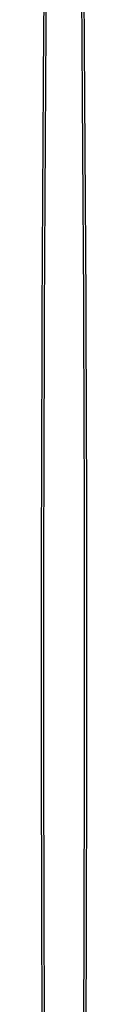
# Model space of a CAD drawing. Header units: centimetres. Extents: x 22052 to 56535, y 76485 to 78519.
# Tile 36 of 235: x 35460 to 35461.34, y 77839.33 to 77868.69. Entities that reach past the tile are written whole.
import ezdxf

# ---------------------------------------------------------------- set-up
doc = ezdxf.new("R2010")
doc.units = ezdxf.units.CM
doc.layers.add('$_urządzenia', color=250, linetype='Continuous')

# ---------------------------------------------------------------- blocks, each defined once
blk = doc.blocks.new('A$C92957c0b')
at = {"layer": '$_urządzenia'}
for points in [[(-6.48, -604.57), (-6.53, -591.61), (-6.58, -578.68), (-6.62, -565.73), (-6.65, -552.78), (-6.68, -539.81), (-6.7, -526.63), (-6.71, -513.28), (-6.72, -499.73), (-6.72, -485.73), (-6.71, -471.23), (-6.69, -456.29), (-6.66, -440.78), (-6.61, -424.58), (-6.56, -407.83), (-6.49, -390.85), (-6.41, -373.58), (-6.31, -356.09), (-6.21, -338.94), (-6.09, -322.24), (-5.97, -305.88), (-5.84, -290.14)], [(-5.8, -604.55), (-5.85, -591.59), (-5.89, -578.67), (-5.93, -565.72), (-5.96, -552.77), (-5.99, -539.8), (-6.01, -526.62), (-6.02, -513.27), (-6.02, -499.72), (-6.02, -485.72), (-6.01, -471.22), (-5.99, -456.28), (-5.96, -440.78), (-5.92, -424.58), (-5.87, -407.82), (-5.8, -390.85), (-5.72, -373.58), (-5.63, -356.08), (-5.53, -338.93), (-5.42, -322.23), (-5.3, -305.88), (-5.18, -290.14)], [(5.22, -294.87), (5.34, -310.68), (5.45, -326.33), (5.55, -341.75), (5.64, -357), (5.71, -371.89), (5.78, -386.32), (5.84, -400.4), (5.89, -414.18), (5.93, -427.64), (5.96, -440.8), (5.99, -453.85), (6.01, -466.78), (6.02, -479.59), (6.02, -492.4), (6.02, -505.25), (6.02, -518.1), (6, -530.98), (5.98, -543.92), (5.95, -556.91), (5.92, -569.89), (5.88, -582.87), (5.83, -595.85), (5.78, -608.78)], [(5.88, -294.87), (6.01, -310.68), (6.12, -326.33), (6.23, -341.75), (6.32, -357), (6.4, -371.89), (6.47, -386.33), (6.53, -400.4), (6.58, -414.19), (6.62, -427.64), (6.66, -440.81), (6.68, -453.85), (6.7, -466.79), (6.71, -479.6), (6.72, -492.41), (6.72, -505.26), (6.71, -518.1), (6.69, -530.99), (6.67, -543.94), (6.64, -556.92), (6.61, -569.9), (6.56, -582.88), (6.51, -595.86), (6.46, -608.79)]]:
    blk.add_lwpolyline(points, dxfattribs=at)

msp = doc.modelspace()

# ---------------------------------------------------------------- block references
at = {"layer": '$_urządzenia', "xscale": 0.1, "yscale": 0.1, "zscale": 0.1}
msp.add_blockref('A$C92957c0b', (35460.67, 77899.01), dxfattribs=at)

doc.saveas('drawing.dxf')
